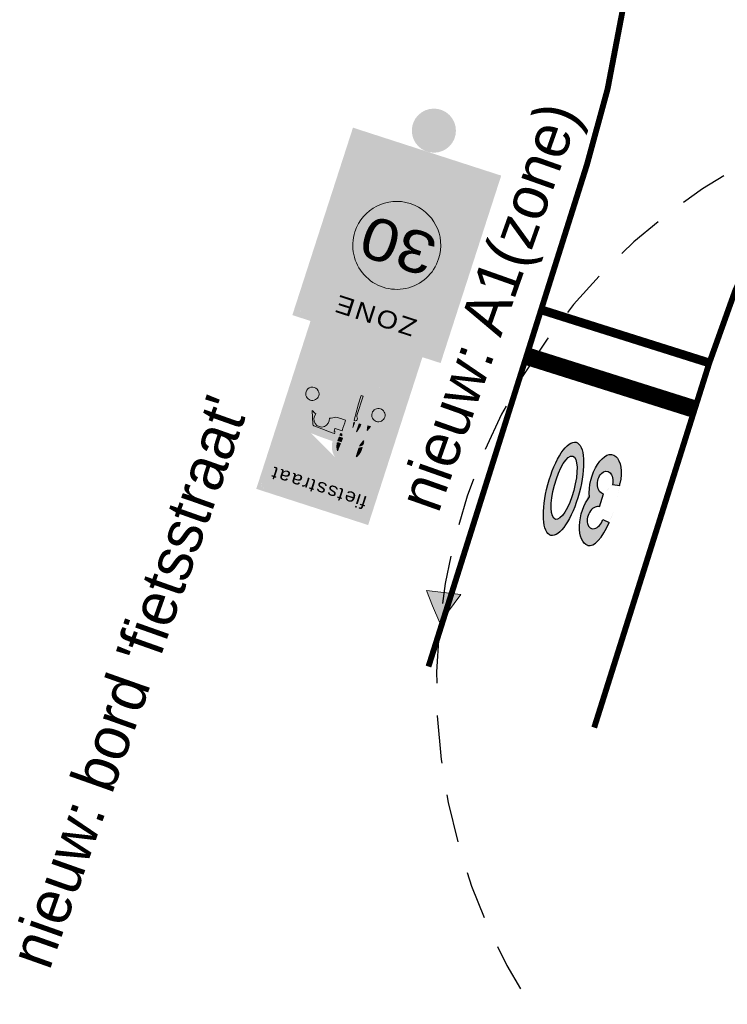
# Model space of a CAD drawing. Header units: metres. Extents: x 136326 to 138181, y 453212 to 454732.
# Tile 52 of 55: x 136774 to 136786, y 454424 to 454441. Entities that reach past the tile are written whole.
import ezdxf
from ezdxf.enums import TextEntityAlignment as Align

# ---------------------------------------------------------------- set-up
doc = ezdxf.new("R2010")
doc.units = ezdxf.units.M
doc.linetypes.add('DGN Style 2', pattern=[1.3637372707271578, 0.8182423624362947, -0.5454949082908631])
doc.linetypes.add('LIJN1-1', pattern=[2, 1, -1])
for name, color, linetype in [('-DR-nw-inr-bebording-txt', 2, 'Continuous'), ('-DR-nw-mk-streep 1-1', 250, 'LIJN1-1'), ('-DR-nw-mk-streep stop', 7, 'Continuous'), ('-DR-nw-mk-symbolen', 7, 'Continuous')]:
    doc.layers.add(name, color=color, linetype=linetype)
doc.layers.add('mob_bebording', color=7, linetype='Continuous', lineweight=0)
doc.styles.add('eurostile', font='txt')
doc.styles.add('Style-Verkeersborden', font='Verkeersborden.shx')

# ---------------------------------------------------------------- blocks, each defined once
blk = doc.blocks.new('bord_A01-ZB')
at = {"layer": 'mob_bebording', "linetype": 'Continuous', "lineweight": 0}
h = blk.add_hatch(color=254, dxfattribs=at)
h.paths.add_polyline_path([(0.2650000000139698, -1.164153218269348e-10), (0, 0), (-0.2650000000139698, 0), (-0.2649999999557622, 0.6699999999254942), (0.2650000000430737, 0.6699999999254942)])
h.paths.add_polyline_path([(0.2399999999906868, 0.009999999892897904), (-0.2400000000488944, 0.009999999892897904, -0.414213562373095), (-0.2550000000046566, 0.0249999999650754), (-0.2550000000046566, 0.6449999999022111, -0.414213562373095), (-0.2399999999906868, 0.659999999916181), (0.2400000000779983, 0.6599999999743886, -0.414213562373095), (0.2550000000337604, 0.6449999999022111), (0.2550000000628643, 0.02499999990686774, -0.414213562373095)], flags=17)
h = blk.add_hatch(color=7, dxfattribs=at)
h.paths.add_polyline_path([(0.2550000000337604, 0.02500000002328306), (0.2550000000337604, 0.6449999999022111, 0.414213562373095), (0.2400000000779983, 0.6599999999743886), (-0.2399999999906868, 0.659999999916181, 0.414213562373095), (-0.2550000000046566, 0.6449999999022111), (-0.2550000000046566, 0.0249999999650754, 0.414213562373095), (-0.2400000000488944, 0.009999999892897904), (0.2399999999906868, 0.009999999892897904, 0.414213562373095)])
h.paths.add_polyline_path([(0.2400000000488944, 0.02000000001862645), (-0.2399999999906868, 0.01999999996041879, -0.414213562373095), (-0.2449999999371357, 0.0249999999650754), (-0.2449999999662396, 0.6449999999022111, -0.414213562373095), (-0.2399999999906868, 0.6500000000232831), (0.2400000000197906, 0.6499999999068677, -0.414213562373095), (0.245000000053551, 0.6449999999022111), (0.2449999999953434, 0.02499999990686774, -0.414213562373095)])
h = blk.add_hatch(color=254, dxfattribs=at)
h.paths.add_polyline_path([(0.245000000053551, 0.0249999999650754), (0.245000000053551, 0.6449999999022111, 0.414213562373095), (0.2400000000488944, 0.6500000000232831), (-0.2399999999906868, 0.6499999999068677, 0.414213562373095), (-0.2449999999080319, 0.6449999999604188), (-0.2449999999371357, 0.0249999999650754, 0.414213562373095), (-0.2399999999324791, 0.02000000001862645), (0.2399999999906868, 0.01999999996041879, 0.414213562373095)])
edge = h.paths.add_edge_path(flags=17)
edge.add_arc((7.275957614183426e-11, 0.3349999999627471), 0.204, 0, 360)
h = blk.add_hatch(color=10, dxfattribs=at)
edge = h.paths.add_edge_path()
edge.add_arc((7.275957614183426e-11, 0.3349999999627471), 0.204, 0, 360)
edge = h.paths.add_edge_path()
edge.add_arc((7.275957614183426e-11, 0.3349999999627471), 0.1972, 0, 360)
h = blk.add_hatch(color=254, dxfattribs=at)
edge = h.paths.add_edge_path()
edge.add_arc((7.275957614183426e-11, 0.3349999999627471), 0.1972, 0, 360)
edge = h.paths.add_edge_path(flags=17)
edge.add_arc((7.275957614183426e-11, 0.3349999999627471), 0.1904, 0, 360)
h = blk.add_hatch(color=10, dxfattribs=at)
edge = h.paths.add_edge_path()
edge.add_arc((7.275957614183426e-11, 0.3349999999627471), 0.1904, 0, 360)
edge = h.paths.add_edge_path()
edge.add_arc((7.275957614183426e-11, 0.3349999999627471), 0.1496, 0, 360)
h = blk.add_hatch(color=254, dxfattribs=at)
edge = h.paths.add_edge_path()
edge.add_arc((5.820766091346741e-11, 0.3349999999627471), 0.1496000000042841, 0, 180)
edge.add_arc((5.820766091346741e-11, 0.3349999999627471), 0.1496000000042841, 180, 360)
at = {"layer": 'mob_bebording', "color": 254, "linetype": 'Continuous', "lineweight": 0, "flags": 128}
blk.add_lwpolyline([(0.1496000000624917, 0.3349999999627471, 1), (-0.1495999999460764, 0.3349999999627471, 1)], format="xyb", close=True, dxfattribs=at)
at = {"layer": 'mob_bebording', "color": 7, "linetype": 'Continuous', "lineweight": 0, "style": 'Style-Verkeersborden', "width": 1.19047619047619}
blk.add_text('30', height=0.1428, dxfattribs=at).set_placement((-0.004804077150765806, 0.3350000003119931), align=Align.MIDDLE_CENTER)
at = {"layer": 'mob_bebording', "color": 7, "linetype": 'Continuous', "lineweight": 0, "insert": (-0.002640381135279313, 0.584499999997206), "char_height": 0.05999999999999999, "attachment_point": 5, "line_spacing_factor": 0.6, "style": 'Style-Verkeersborden'}
blk.add_mtext('\\H1x;\\W1.16667;\\T1.112;ZONE', dxfattribs=at)
blk = doc.blocks.new('bord_L1002-B')
at = {"layer": 'mob_bebording', "linetype": 'Continuous', "lineweight": 0}
h = blk.add_hatch(color=170, dxfattribs=at)
h.paths.add_polyline_path([(-0.1999999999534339, 0), (-0.2000000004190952, 0.6000000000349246), (0.1999999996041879, 0.5999999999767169), (0.2000000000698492, 0), (-5.820766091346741e-11, 0)])
h.paths.add_polyline_path([(-0.1750000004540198, 0.5900000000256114), (0.1749999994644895, 0.589999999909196, -0.414213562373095), (0.189999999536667, 0.5750000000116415), (0.1899999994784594, 0.0249999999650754, -0.414213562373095), (0.1749999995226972, 0.009999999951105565), (-0.1750000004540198, 0.01000000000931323, -0.414213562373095), (-0.1900000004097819, 0.0249999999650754), (-0.1900000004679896, 0.5749999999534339, -0.414213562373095)], flags=17)
h = blk.add_hatch(color=254, dxfattribs=at)
h.paths.add_polyline_path([(-0.1900000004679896, 0.5750000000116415), (-0.1900000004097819, 0.0249999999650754, 0.414213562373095), (-0.1750000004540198, 0.01000000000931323), (0.1749999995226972, 0.009999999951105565, 0.414213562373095), (0.1899999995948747, 0.02500000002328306), (0.1899999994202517, 0.5749999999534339, 0.414213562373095), (0.1749999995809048, 0.5899999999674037), (-0.1750000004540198, 0.5899999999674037, 0.414213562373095)])
h.paths.add_polyline_path([(0.1799999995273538, 0.0249999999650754, -0.414213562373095), (0.1749999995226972, 0.02000000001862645), (-0.1750000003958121, 0.01999999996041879, -0.414213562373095), (-0.1800000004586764, 0.0249999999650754), (-0.1800000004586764, 0.5749999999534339, -0.414213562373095), (-0.1750000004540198, 0.5799999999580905), (0.1749999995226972, 0.5799999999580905, -0.414213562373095), (0.1799999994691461, 0.5750000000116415)])
h = blk.add_hatch(color=170, dxfattribs=at)
h.paths.add_polyline_path([(-0.180000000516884, 0.5750000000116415), (-0.1800000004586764, 0.02499999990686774, 0.414213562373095), (-0.1750000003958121, 0.01999999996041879), (0.1749999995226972, 0.01999999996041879, 0.414213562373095), (0.1799999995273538, 0.0249999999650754), (0.1799999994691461, 0.5750000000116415, 0.414213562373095), (0.1749999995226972, 0.5800000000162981), (-0.1750000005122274, 0.5799999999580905, 0.414213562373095)])
edge = h.paths.add_edge_path(flags=17)
edge.add_arc((-1.192803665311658, 0.3009838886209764), 1.175776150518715, 353.8248707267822, 354.1592967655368, ccw=False)
edge.add_arc((-0.02600000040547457, 0.1696276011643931), 0.005333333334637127, -90, 66.22234009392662, ccw=False)
edge.add_line((-0.02600000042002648, 0.1642942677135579), (-0.03933333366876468, 0.1642942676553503))
edge.add_arc((-0.03933333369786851, 0.1696276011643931), 0.005333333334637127, 132.7499600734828, 270, ccw=False)
edge.add_arc((-0.6919713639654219, 0.2075767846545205), 0.6499094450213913, 356.9983083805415, 357.6857576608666)
edge.add_line((-0.04259199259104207, 0.1813333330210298), (-0.0486666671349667, 0.1813333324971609))
edge.add_line((-0.0486666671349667, 0.1813333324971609), (-0.04866666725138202, 0.1379350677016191))
edge.add_arc((-0.05666666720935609, 0.1379350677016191), 0.008000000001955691, -180, 0, ccw=False)
edge.add_line((-0.06466666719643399, 0.1379350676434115), (-0.06466666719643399, 0.1813333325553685))
edge.add_line((-0.06466666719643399, 0.1813333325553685), (-0.08133333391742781, 0.1813333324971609))
edge.add_line((-0.08133333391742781, 0.1813333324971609), (-0.08133333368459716, 0.1513333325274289))
edge.add_arc((-0.09800000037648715, 0.1513333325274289), 0.01666666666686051, 270, 360, ccw=False)
edge.add_line((-0.09800000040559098, 0.1346666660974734), (-0.1300000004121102, 0.1346666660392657))
edge.add_arc((-0.1300000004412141, 0.1513333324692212), 0.01666666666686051, 180, 270, ccw=False)
edge.add_line((-0.1466666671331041, 0.1513333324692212), (-0.1466666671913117, 0.1824771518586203))
edge.add_arc((-0.1400000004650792, 0.2013333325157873), 0.02000000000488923, 144.279034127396, 250.52877931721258, ccw=False)
edge.add_arc((-0.1180117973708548, 0.2334204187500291), 0.04333333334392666, 112.04031880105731, 208.0997070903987, ccw=False)
edge.add_line((-0.1342730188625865, 0.2735869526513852), (-0.1166743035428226, 0.3222188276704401))
edge.add_line((-0.1166743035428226, 0.3222188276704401), (-0.1206666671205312, 0.3222188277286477))
edge.add_arc((-0.1206666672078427, 0.3235521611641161), 0.001333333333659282, 179.9999993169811, 269.9999993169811, ccw=False)
edge.add_line((-0.1220000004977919, 0.3235521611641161), (-0.1220000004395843, 0.3315521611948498))
edge.add_arc((-0.120666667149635, 0.3315521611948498), 0.001333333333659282, 90.00000068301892, 180.0000006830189, ccw=False)
edge.add_line((-0.1206666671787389, 0.3328854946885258), (-0.1180000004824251, 0.3328854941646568))
edge.add_line((-0.1180000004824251, 0.3328854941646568), (-0.1180000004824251, 0.3382188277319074))
edge.add_line((-0.1180000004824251, 0.3382188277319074), (-0.1166666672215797, 0.3382188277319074))
edge.add_line((-0.1166666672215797, 0.3382188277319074), (-0.116666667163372, 0.3608854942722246))
edge.add_ellipse((-0.05666666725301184, 0.3608854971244), major_axis=(-1.040834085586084e-17, 0.0666666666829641), ratio=0.8999999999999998, start_angle=12.615296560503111, end_angle=90.0000022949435, ccw=False)
edge.add_arc((-0.05666666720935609, 0.4460494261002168), 0.02400000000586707, -56.90632719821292, 236.9063272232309, ccw=False)
edge.add_ellipse((-0.05666666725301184, 0.3608854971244), major_axis=(-1.040834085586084e-17, 0.0666666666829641), ratio=0.8999999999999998, start_angle=274.01516179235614, end_angle=347.384703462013, ccw=False)
edge.add_arc((-4.074536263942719e-10, -0.6411080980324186), 1.006666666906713, 85.3587088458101, 89.818660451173, ccw=False)
edge.add_arc((0.07875945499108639, 0.3290335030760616), 0.0333333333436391, 19.893981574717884, 85.35870885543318, ccw=False)
edge.add_line((0.1101035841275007, 0.3403761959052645), (0.1342730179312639, 0.2735869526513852))
edge.add_arc((0.1180117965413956, 0.2334204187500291), 0.04333333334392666, -28.09970709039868, 67.95968119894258, ccw=False)
edge.add_arc((0.1399999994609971, 0.2013333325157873), 0.02000000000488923, -70.52877931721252, 35.72096587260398, ccw=False)
edge.add_line((0.1466666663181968, 0.1824771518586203), (0.1466666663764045, 0.1513333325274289))
edge.add_arc((0.1299999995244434, 0.1513333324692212), 0.01666666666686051, -90, 0, ccw=False)
edge.add_line((0.1299999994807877, 0.1346666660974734), (0.09799999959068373, 0.134666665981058))
edge.add_arc((0.0979999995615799, 0.1513333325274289), 0.01666666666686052, 180, 270, ccw=False)
edge.add_line((0.08133333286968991, 0.1513333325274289), (0.08133333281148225, 0.1813333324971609))
edge.add_line((0.08133333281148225, 0.1813333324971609), (-4.656612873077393e-10, 0.1813333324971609))
edge.add_line((-4.656612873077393e-10, 0.1813333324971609), (-0.02313136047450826, 0.1813333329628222))
h = blk.add_hatch(color=254, dxfattribs=at)
edge = h.paths.add_edge_path()
edge.add_arc((0.0979999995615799, 0.1513333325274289), 0.01666666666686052, 180, 270)
edge.add_line((0.09799999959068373, 0.134666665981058), (0.1299999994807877, 0.1346666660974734))
edge.add_arc((0.1299999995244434, 0.1513333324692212), 0.01666666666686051, 270, 360)
edge.add_line((0.1466666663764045, 0.1513333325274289), (0.1466666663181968, 0.1824771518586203))
edge.add_arc((0.1399999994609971, 0.2013333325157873), 0.02000000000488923, 289.4712206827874, 395.720965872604)
edge.add_arc((0.1180117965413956, 0.2334204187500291), 0.04333333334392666, 331.9002929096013, 427.9596811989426)
edge.add_line((0.1342730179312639, 0.2735869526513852), (0.1101035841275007, 0.3403761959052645))
edge.add_arc((0.07875945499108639, 0.3290335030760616), 0.0333333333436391, 19.89398157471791, 85.35870885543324)
edge.add_arc((-4.074536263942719e-10, -0.6411080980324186), 1.006666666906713, 85.35870884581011, 89.81866045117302)
edge.add_ellipse((-0.05666666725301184, 0.3608854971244), major_axis=(-1.040834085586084e-17, 0.0666666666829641), ratio=0.8999999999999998, start_angle=274.0151617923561, end_angle=347.384703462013)
edge.add_arc((-0.05666666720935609, 0.4460494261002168), 0.02400000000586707, 303.0936728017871, 596.906327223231)
edge.add_ellipse((-0.05666666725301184, 0.3608854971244), major_axis=(-1.040834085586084e-17, 0.0666666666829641), ratio=0.8999999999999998, start_angle=12.61529656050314, end_angle=90.00000229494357)
edge.add_line((-0.116666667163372, 0.3608854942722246), (-0.1166666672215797, 0.3382188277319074))
edge.add_line((-0.1166666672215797, 0.3382188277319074), (-0.1180000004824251, 0.3382188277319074))
edge.add_line((-0.1180000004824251, 0.3382188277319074), (-0.1180000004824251, 0.3328854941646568))
edge.add_line((-0.1180000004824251, 0.3328854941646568), (-0.1206666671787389, 0.3328854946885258))
edge.add_arc((-0.120666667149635, 0.3315521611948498), 0.001333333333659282, 90.00000068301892, 180.0000006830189)
edge.add_line((-0.1220000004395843, 0.3315521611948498), (-0.1220000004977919, 0.3235521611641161))
edge.add_arc((-0.1206666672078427, 0.3235521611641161), 0.001333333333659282, 179.9999993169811, 269.9999993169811)
edge.add_line((-0.1206666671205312, 0.3222188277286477), (-0.1166743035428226, 0.3222188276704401))
edge.add_line((-0.1166743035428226, 0.3222188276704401), (-0.1342730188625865, 0.2735869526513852))
edge.add_arc((-0.1180117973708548, 0.2334204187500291), 0.04333333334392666, 112.0403188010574, 208.0997070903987)
edge.add_arc((-0.1400000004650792, 0.2013333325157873), 0.02000000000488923, 144.279034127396, 250.5287793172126)
edge.add_line((-0.1466666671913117, 0.1824771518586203), (-0.1466666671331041, 0.1513333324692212))
edge.add_arc((-0.1300000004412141, 0.1513333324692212), 0.01666666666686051, 180, 270)
edge.add_line((-0.1300000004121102, 0.1346666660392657), (-0.09800000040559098, 0.1346666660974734))
edge.add_arc((-0.09800000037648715, 0.1513333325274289), 0.01666666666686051, 270, 360)
edge.add_line((-0.08133333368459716, 0.1513333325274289), (-0.08133333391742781, 0.1813333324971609))
edge.add_line((-0.08133333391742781, 0.1813333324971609), (-0.06466666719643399, 0.1813333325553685))
edge.add_line((-0.06466666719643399, 0.1813333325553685), (-0.06466666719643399, 0.1379350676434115))
edge.add_arc((-0.05666666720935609, 0.1379350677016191), 0.008000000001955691, 180, 360)
edge.add_line((-0.04866666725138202, 0.1379350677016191), (-0.0486666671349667, 0.1813333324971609))
edge.add_line((-0.0486666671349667, 0.1813333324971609), (-0.04259199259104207, 0.1813333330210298))
edge.add_arc((-0.6919713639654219, 0.2075767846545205), 0.6499094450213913, 356.9983083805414, 357.6857576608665, ccw=False)
edge.add_arc((-0.03933333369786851, 0.1696276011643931), 0.005333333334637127, 132.7499600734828, 270)
edge.add_line((-0.03933333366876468, 0.1642942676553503), (-0.02600000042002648, 0.1642942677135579))
edge.add_arc((-0.02600000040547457, 0.1696276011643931), 0.005333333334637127, 270, 426.2223400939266)
edge.add_arc((-1.192803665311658, 0.3009838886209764), 1.175776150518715, 353.8248707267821, 354.1592967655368)
edge.add_line((-0.02313136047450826, 0.1813333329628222), (-4.656612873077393e-10, 0.1813333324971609))
edge.add_line((-4.656612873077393e-10, 0.1813333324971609), (0.08133333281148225, 0.1813333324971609))
edge.add_line((0.08133333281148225, 0.1813333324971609), (0.08133333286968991, 0.1513333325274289))
h.paths.add_polyline_path([(-0.09933333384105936, 0.3459989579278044, -0.1119912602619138), (-0.09000000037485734, 0.3532153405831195), (-0.090000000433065, 0.3510083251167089), (-0.09655822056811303, 0.3328854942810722), (-0.09800000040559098, 0.3328854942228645), (-0.09800000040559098, 0.3382188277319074), (-0.09933333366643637, 0.3382188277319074)])
h.paths.add_polyline_path([(-0.02509400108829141, 0.3452394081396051, 0.02724534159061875), (-0.02721421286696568, 0.3476796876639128, 0.009965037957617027), (-0.02559000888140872, 0.358564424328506, -0.00289809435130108), (-0.01400000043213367, 0.358793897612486), (-0.01400000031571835, 0.3454592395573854, 0.002811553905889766)])
h.paths.add_polyline_path([(-0.01942985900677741, 0.3328854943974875, 0.05107219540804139), (-0.02122300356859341, 0.3386620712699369, -0.001842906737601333), (-0.01400000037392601, 0.3387918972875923), (-0.01400000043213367, 0.3382188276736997), (-0.01533333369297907, 0.3382188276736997), (-0.01533333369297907, 0.3328854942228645)])
h.paths.add_polyline_path([(0.08502828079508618, 0.3313020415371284), (0.1009187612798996, 0.2873906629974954, 0.05822641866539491), (0.08560693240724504, 0.2948269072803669, 1.570336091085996), (0.03727898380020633, 0.2948269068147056, 0.07809382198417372), (0.01720720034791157, 0.2840781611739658, 0.004273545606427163), (-4.074536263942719e-10, 0.2842252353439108, 0.004259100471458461), (-0.01714904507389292, 0.2840791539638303, 0.008110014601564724), (-0.01721928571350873, 0.3222188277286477), (0.007333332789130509, 0.3222188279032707, 0.414213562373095), (0.008666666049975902, 0.3235521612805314), (0.008666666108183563, 0.3315521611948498, 0.414213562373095), (0.007333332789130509, 0.3328854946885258), (0.004666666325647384, 0.3328854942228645), (0.004666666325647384, 0.3382188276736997), (0.003333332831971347, 0.3382188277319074), (0.003333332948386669, 0.3388862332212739, -0.01940354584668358), (0.07929890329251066, 0.3356783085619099, -0.2936747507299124)])
h.paths.add_polyline_path([(-0.09559067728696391, 0.2796764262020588, 0.002102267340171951), (-0.104014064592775, 0.2788371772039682), (-0.09800958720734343, 0.2954298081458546)])
h.paths.add_polyline_path([(-0.06466666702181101, 0.2821460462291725, 0.001688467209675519), (-0.07144998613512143, 0.2816863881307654, -0.04885069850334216), (-0.06466666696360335, 0.3100144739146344)])
h.paths.add_polyline_path([(-0.04866666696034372, 0.2830481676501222), (-0.0486666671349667, 0.2999962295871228, -0.006534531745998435), (-0.04647103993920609, 0.2831520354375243, 0.0005458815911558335)])
h.paths.add_polyline_path([(-0.08800000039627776, 0.1513333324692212, -0.414213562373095), (-0.09800000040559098, 0.1413333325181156), (-0.1300000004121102, 0.1413333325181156, -0.414213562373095), (-0.1400000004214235, 0.1513333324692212), (-0.1400000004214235, 0.1879999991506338, -0.7260755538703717), (-0.1478503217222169, 0.21211063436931, -0.5094417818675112), (-0.1290672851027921, 0.268380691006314), (-0.1095845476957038, 0.3222188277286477), (-0.09905187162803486, 0.3222188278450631, 0.04544799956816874), (-0.09977393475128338, 0.3101459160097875), (-0.1139224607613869, 0.2710482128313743, -0.004862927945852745), (-0.09457720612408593, 0.273076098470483), (-0.08962149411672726, 0.2408015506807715, 0.7423681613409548), (-0.08666666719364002, 0.2310282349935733), (-0.07333333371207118, 0.2310282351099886, 0.841374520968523), (-0.0715359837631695, 0.241382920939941, -0.05634459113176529), (-0.07222644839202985, 0.2749468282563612, -0.002338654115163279), (-0.06289325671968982, 0.2755788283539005, 0.1160711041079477), (-0.06000000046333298, 0.2733292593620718), (-0.06000000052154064, 0.2652075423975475, 0.2932527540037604), (-0.06466666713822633, 0.2579350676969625), (-0.06466666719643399, 0.1879999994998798), (-0.08800000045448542, 0.1879999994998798)])
h.paths.add_polyline_path([(-0.04866666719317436, 0.2579350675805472, 0.2932527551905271), (-0.05333333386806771, 0.2652075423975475), (-0.05333333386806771, 0.2733292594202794, 0.1447702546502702), (-0.0499139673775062, 0.2763120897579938, -0.001047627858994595), (-0.04572825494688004, 0.2765124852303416, -0.03411234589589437), (-0.04235683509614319, 0.1879999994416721), (-0.0486666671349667, 0.1879999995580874)])
h.paths.add_polyline_path([(-0.01726387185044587, 0.277409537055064, -0.004316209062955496), (-5.238689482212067e-10, 0.2775585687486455, -0.004863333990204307), (0.01945195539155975, 0.2773693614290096, -0.121626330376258), (0.0483779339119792, 0.2909629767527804, -2.689840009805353), (0.07450798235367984, 0.2909629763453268, -0.1546066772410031), (0.1097664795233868, 0.2715159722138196, -0.001045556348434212), (0.1139224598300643, 0.2710482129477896), (0.09129710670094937, 0.3335705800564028, 0.2936747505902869), (0.07983835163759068, 0.3423231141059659, 0.01940929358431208), (0.003333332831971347, 0.345552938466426), (0.003333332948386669, 0.3588863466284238, -0.01942055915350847), (0.08091724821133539, 0.355612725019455, -0.2936747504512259), (0.1038347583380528, 0.3381076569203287), (0.1290672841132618, 0.268380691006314, -0.5094417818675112), (0.1478503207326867, 0.2121106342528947, -0.7260755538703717), (0.1399999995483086, 0.1879999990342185), (0.1399999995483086, 0.1513333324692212, -0.414213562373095), (0.129999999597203, 0.141333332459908), (0.09799999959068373, 0.1413333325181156, -0.414213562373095), (0.0879999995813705, 0.1513333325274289), (0.08799999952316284, 0.1879999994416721), (-4.656612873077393e-10, 0.1879999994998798), (-0.02246858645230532, 0.1879999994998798, 0.01904984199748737)])
edge = h.paths.add_edge_path()
edge.add_arc((-4.074536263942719e-10, -0.6411080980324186), 1.006666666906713, 90.80747794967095, 91.41227388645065)
edge.add_arc((-0.2994481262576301, 0.3938655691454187), 0.2761239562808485, 354.052162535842, 359.5332054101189)
edge.add_spline(control_points=[(-0.02333333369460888, 0.3916159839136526), (-0.01867983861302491, 0.3848529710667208), (-0.01551387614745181, 0.3766106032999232), (-0.01442147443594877, 0.3677501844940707)], knot_values=[0, 0, 0, 0, 1, 1, 1, 1], degree=3, periodic=0)
edge.add_spline(control_points=[(-0.01442147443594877, 0.3677501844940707), (-0.01432783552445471, 0.3669906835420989), (-0.01424943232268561, 0.3662266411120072), (-0.01418663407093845, 0.3654586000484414)], knot_values=[0, 0, 0, 0, 1, 1, 1, 1], degree=3, periodic=0)
edge = h.paths.add_edge_path()
edge.add_line((-0.090000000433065, 0.3916159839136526), (-0.09000000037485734, 0.3604144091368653))
edge.add_arc((-0.07875945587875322, 0.3290335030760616), 0.0333333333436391, 109.7073687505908, 128.1131404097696)
edge.add_line((-0.09933333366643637, 0.3552599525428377), (-0.09933333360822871, 0.3608854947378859))
edge.add_spline(control_points=[(-0.09933333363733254, 0.3608854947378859), (-0.09933333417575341, 0.3723232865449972), (-0.09583676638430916, 0.3831333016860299), (-0.09000000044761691, 0.3916159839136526)], knot_values=[0, 0, 0, 0, 1, 1, 1, 1], degree=3, periodic=0)
at = {"layer": 'mob_bebording', "linetype": 'Continuous', "lineweight": 0, "extrusion": (0, 0, -0.9999999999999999)}
h = blk.add_hatch(color=5, dxfattribs=at)
edge = h.paths.add_edge_path()
edge.add_arc((0.07875945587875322, 0.3290335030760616), 0.0333333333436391, 51.88685959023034, 70.29263124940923)
edge.add_line((0.09000000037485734, 0.3604144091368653), (0.090000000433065, 0.3916159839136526))
edge.add_spline(control_points=[(0.09000000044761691, 0.3916159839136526), (0.09583676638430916, 0.3831333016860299), (0.09933333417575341, 0.3723232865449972), (0.09933333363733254, 0.3608854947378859)], knot_values=[0, 0, 0, 0, 1, 1, 1, 1], degree=3, periodic=0)
edge.add_line((0.09933333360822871, 0.3608854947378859), (0.09933333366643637, 0.3552599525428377))
h = blk.add_hatch(color=5, dxfattribs=at)
edge = h.paths.add_edge_path()
edge.add_arc((4.074536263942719e-10, -0.6411080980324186), 1.006666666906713, 88.58772611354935, 89.19252205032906)
edge.add_spline(control_points=[(0.01418663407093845, 0.3654586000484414), (0.01498204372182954, 0.3751866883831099), (0.01828094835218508, 0.3842732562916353), (0.02333333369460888, 0.3916159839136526)], knot_values=[0, 0, 0, 0, 1, 1, 1, 1], degree=3, periodic=0)
edge.add_arc((0.2994481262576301, 0.3938655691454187), 0.2761239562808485, 180.466794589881, 185.947837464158)
at = {"layer": 'mob_bebording', "linetype": 'Continuous', "lineweight": 0}
h = blk.add_hatch(color=1, dxfattribs=at)
edge = h.paths.add_edge_path()
edge.add_arc((-0.07875945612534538, 0.3290335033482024), 0.02666666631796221, 114.9306151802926, 140.4906182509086)
edge.add_line((-0.09933333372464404, 0.3459989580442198), (-0.09933333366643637, 0.3382188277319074))
edge.add_line((-0.09933333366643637, 0.3382188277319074), (-0.09800000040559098, 0.3382188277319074))
edge.add_line((-0.09800000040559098, 0.3382188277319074), (-0.09800000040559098, 0.3328854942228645))
edge.add_line((-0.09800000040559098, 0.3328854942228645), (-0.09655822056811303, 0.3328854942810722))
edge.add_line((-0.09655822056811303, 0.3328854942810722), (-0.090000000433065, 0.3510083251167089))
edge.add_line((-0.090000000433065, 0.3510083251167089), (-0.09000000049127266, 0.3532153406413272))
h = blk.add_hatch(color=10, dxfattribs=at)
edge = h.paths.add_edge_path()
edge.add_line((-0.01400000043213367, 0.3454592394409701), (-0.01400000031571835, 0.3587938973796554))
edge.add_arc((1.150597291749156e-08, -0.6411081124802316), 1.000000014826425, 90.80216778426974, 91.46636022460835)
edge.add_arc((-0.2994481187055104, 0.3938655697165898), 0.276123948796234, 350.3711597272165, 352.6549026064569, ccw=False)
edge.add_arc((-0.04852920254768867, 0.3270191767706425), 0.02968476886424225, 37.86409354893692, 44.10672154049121, ccw=False)
edge.add_arc((-9.275306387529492e-09, -0.6411080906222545), 0.9866666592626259, 90.8130074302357, 91.45736642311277, ccw=False)
at = {"layer": 'mob_bebording', "linetype": 'Continuous', "lineweight": 0, "extrusion": (0, 0, -0.9999999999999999)}
h = blk.add_hatch(color=10, dxfattribs=at)
h.paths.add_polyline_path([(0.02246858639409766, 0.1879999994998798), (4.656612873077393e-10, 0.1879999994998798), (-0.08799999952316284, 0.1879999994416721), (-0.0879999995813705, 0.1513333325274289, -0.414213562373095), (-0.09799999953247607, 0.1413333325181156), (-0.1299999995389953, 0.141333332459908, -0.414213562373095), (-0.1399999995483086, 0.1513333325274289), (-0.1399999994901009, 0.1879999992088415, -0.7260755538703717), (-0.1478503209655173, 0.21211063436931, -0.5094417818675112), (-0.1290672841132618, 0.2683806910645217), (-0.1038347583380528, 0.3381076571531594, -0.2936747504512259), (-0.08091724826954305, 0.3556127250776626, -0.01942055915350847), (-0.003333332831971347, 0.3588863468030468), (-0.003333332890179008, 0.3455529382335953, 0.01940929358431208), (-0.07983835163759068, 0.3423231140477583, 0.2936747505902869), (-0.09129710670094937, 0.3335705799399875), (-0.1139224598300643, 0.2710482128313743, -0.001045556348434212), (-0.1097664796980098, 0.2715159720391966, -0.1546066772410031), (-0.07450798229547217, 0.2909629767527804, -2.689840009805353), (-0.04837793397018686, 0.2909629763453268, -0.121626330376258), (-0.01945195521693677, 0.2773693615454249, -0.004863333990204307), (4.656612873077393e-10, 0.2775585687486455, -0.004316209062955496), (0.01726387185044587, 0.2774095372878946, 0.01904984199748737)])
edge = h.paths.add_edge_path(flags=17)
edge.add_arc((-0.1180117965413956, 0.2334204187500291), 0.02266666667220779, 0, 360)
at = {"layer": 'mob_bebording', "linetype": 'Continuous', "lineweight": 0}
h = blk.add_hatch(color=5, dxfattribs=at)
edge = h.paths.add_edge_path()
edge.add_arc((-1.073043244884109e-08, -0.6411081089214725), 0.9800000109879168, 90.8185383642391, 91.24090099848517)
edge.add_arc((-0.04852920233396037, 0.3270191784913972), 0.02968476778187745, 11.397840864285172, 23.092564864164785, ccw=False)
edge.add_line((-0.01942985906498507, 0.3328854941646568), (-0.01533333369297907, 0.3328854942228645))
edge.add_line((-0.01533333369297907, 0.3328854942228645), (-0.01533333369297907, 0.3382188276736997))
edge.add_line((-0.01533333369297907, 0.3382188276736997), (-0.01400000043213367, 0.3382188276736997))
edge.add_line((-0.01400000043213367, 0.3382188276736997), (-0.01400000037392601, 0.3387918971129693))
at = {"layer": 'mob_bebording', "linetype": 'Continuous', "lineweight": 0, "extrusion": (0, 0, -0.9999999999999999)}
h = blk.add_hatch(color=170, dxfattribs=at)
edge = h.paths.add_edge_path()
edge.add_ellipse((8.81086492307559e-09, -0.722441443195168), major_axis=(-1.006666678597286, 0), ratio=1, start_angle=270.0000004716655, end_angle=270.9794190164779)
edge.add_ellipse((-0.06144295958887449, 0.2255890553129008), major_axis=(-0.07333333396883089, 0), ratio=1, start_angle=232.8995040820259, end_angle=250.7610381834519)
edge.add_ellipse((-0.06144295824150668, 0.306105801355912), major_axis=(-0.02666666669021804, 0), ratio=1, start_angle=-205.0215131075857, end_angle=25.02151421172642)
edge.add_ellipse((-0.06144295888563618, 0.2255890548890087), major_axis=(-0.0733333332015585, 0), ratio=1, start_angle=289.2389601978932, end_angle=302.568422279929)
edge.add_line((-0.1009187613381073, 0.2873906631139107), (-0.08502828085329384, 0.331302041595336))
edge.add_ellipse((-0.0787594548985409, 0.329033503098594), major_axis=(-0.006666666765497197, 0), ratio=1, start_angle=274.64129168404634, end_angle=340.10601901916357, ccw=False)
edge.add_ellipse((1.537675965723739e-09, -0.6411080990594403), major_axis=(-0.9800000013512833, 0), ratio=1, start_angle=270.1948840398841, end_angle=274.6412912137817, ccw=False)
edge.add_line((-0.003333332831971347, 0.3388862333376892), (-0.003333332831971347, 0.3382188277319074))
edge.add_line((-0.003333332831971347, 0.3382188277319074), (-0.004666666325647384, 0.3382188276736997))
edge.add_line((-0.004666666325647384, 0.3382188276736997), (-0.004666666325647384, 0.3328854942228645))
edge.add_line((-0.004666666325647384, 0.3328854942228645), (-0.00733333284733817, 0.3328854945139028))
edge.add_ellipse((-0.007333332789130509, 0.3315521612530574), major_axis=(-0.001333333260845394, 0), ratio=1, start_angle=270.0000025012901, end_angle=360)
edge.add_line((-0.008666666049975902, 0.3315521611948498), (-0.008666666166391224, 0.3235521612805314))
edge.add_ellipse((-0.007333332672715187, 0.3235521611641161), major_axis=(-0.001333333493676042, 0), ratio=1, start_angle=-5.002579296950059e-06, end_angle=89.99999499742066)
edge.add_line((-0.007333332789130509, 0.3222188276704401), (0.01721928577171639, 0.3222188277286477))
edge.add_ellipse((1.192803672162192, 0.3009838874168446), major_axis=(-1.17577615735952, 0), ratio=1, start_angle=-1.034838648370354, end_angle=0.8237990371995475)
edge.add_ellipse((-2.832446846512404e-10, -0.7224414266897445), major_axis=(-1.006666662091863, 0), ratio=1, start_angle=269.0238919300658, end_angle=269.999999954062)
h = blk.add_hatch(color=10, dxfattribs=at)
h.paths.add_polyline_path([(0.06466666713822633, 0.2579350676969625, 0.2932527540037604), (0.06000000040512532, 0.2652075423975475), (0.06000000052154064, 0.2733292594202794, 0.1160711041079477), (0.06289325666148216, 0.2755788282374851, -0.002338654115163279), (0.07222644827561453, 0.2749468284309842, -0.05634459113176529), (0.0715359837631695, 0.2413829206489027, 0.841374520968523), (0.07333333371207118, 0.2310282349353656), (0.08666666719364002, 0.2310282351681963, 0.7423681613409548), (0.0896214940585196, 0.2408015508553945), (0.09457720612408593, 0.2730760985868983, -0.004862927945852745), (0.1139224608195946, 0.2710482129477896), (0.09977393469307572, 0.3101459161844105, 0.04544799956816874), (0.09905187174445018, 0.3222188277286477), (0.1095845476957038, 0.3222188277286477), (0.1290672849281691, 0.2683806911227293, -0.5094417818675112), (0.1478503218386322, 0.2121106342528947, -0.7260755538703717), (0.1400000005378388, 0.1879999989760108), (0.1400000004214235, 0.1513333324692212, -0.414213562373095), (0.1300000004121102, 0.1413333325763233), (0.09800000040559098, 0.1413333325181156, -0.414213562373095), (0.08800000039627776, 0.1513333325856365), (0.08800000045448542, 0.1879999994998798), (0.06466666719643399, 0.1879999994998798)])
edge = h.paths.add_edge_path(flags=17)
edge.add_arc((0.1180117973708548, 0.2334204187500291), 0.02266666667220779, 0, 360)
at = {"layer": 'mob_bebording', "linetype": 'Continuous', "lineweight": 0}
h = blk.add_hatch(color=5, dxfattribs=at)
edge = h.paths.add_edge_path()
edge.add_line((-0.06466666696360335, 0.2821460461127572), (-0.06466666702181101, 0.3100144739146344))
edge.add_arc((0.07656849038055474, 0.2612187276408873), 0.1494268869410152, 160.9403314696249, 172.1271937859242)
edge.add_arc((-1.583035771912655e-08, -0.7224414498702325), 1.006666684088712, 93.68312494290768, 94.07009275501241, ccw=False)
at = {"layer": 'mob_bebording', "linetype": 'Continuous', "lineweight": 0, "extrusion": (0, 0, -0.9999999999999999)}
h = blk.add_hatch(color=5, dxfattribs=at)
edge = h.paths.add_edge_path()
edge.add_ellipse((-2.047590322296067e-08, -0.7224414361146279), major_axis=(-1.006666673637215, 0), ratio=1, start_angle=264.0693144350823, end_angle=264.551117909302)
edge.add_line((0.09559067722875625, 0.2796764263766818), (0.09800958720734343, 0.2954298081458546))
edge.add_line((0.09800958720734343, 0.2954298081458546), (0.104014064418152, 0.2788371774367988))
at = {"layer": 'mob_bebording', "linetype": 'Continuous', "lineweight": 0}
h = blk.add_hatch(color=1, dxfattribs=at)
edge = h.paths.add_edge_path()
edge.add_arc((-0.6919713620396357, 0.2075767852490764), 0.6499094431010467, 358.2738566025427, 366.0888000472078)
edge.add_arc((-3.020639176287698e-08, -0.722441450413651), 1.000000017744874, 92.62094820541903, 92.86104673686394)
edge.add_arc((-0.05666666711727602, 0.2806017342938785), 0.008000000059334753, 294.6243170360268, 327.57429476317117, ccw=False)
edge.add_line((-0.05333333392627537, 0.2733292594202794), (-0.05333333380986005, 0.2652075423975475))
edge.add_arc((-0.05666666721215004, 0.2579350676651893), 0.008000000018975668, -6.062045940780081e-07, 65.37568116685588, ccw=False)
edge.add_line((-0.04866666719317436, 0.2579350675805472), (-0.0486666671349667, 0.1879999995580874))
edge.add_line((-0.0486666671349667, 0.1879999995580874), (-0.04235683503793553, 0.1879999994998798))
h = blk.add_hatch(color=5, dxfattribs=at)
edge = h.paths.add_edge_path()
edge.add_arc((-0.6919713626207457, 0.2075767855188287), 0.6499094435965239, 6.677794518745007, 8.175377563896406)
edge.add_line((-0.0486666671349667, 0.2999962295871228), (-0.0486666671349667, 0.2830481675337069))
edge.add_arc((1.456104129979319e-07, -0.7224414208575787), 1.00666666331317, 92.6459100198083, 92.77101685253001, ccw=False)
h = blk.add_hatch(color=254, dxfattribs=at)
edge = h.paths.add_edge_path()
edge.add_arc((-0.1180117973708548, 0.2334204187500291), 0.02266666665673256, 180, 360)
edge.add_arc((-0.1180117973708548, 0.2334204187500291), 0.02266666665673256, 0, 180)
h = blk.add_hatch(color=254, dxfattribs=at)
edge = h.paths.add_edge_path()
edge.add_arc((0.1180117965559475, 0.2334204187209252), 0.02266666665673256, 359.9999999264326, 539.9999999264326)
edge.add_arc((0.1180117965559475, 0.2334204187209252), 0.02266666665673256, 179.9999999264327, 359.9999999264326)
at = {"layer": 'mob_bebording', "color": 10, "linetype": 'Continuous', "lineweight": 0, "flags": 128}
blk.add_lwpolyline([(-0.09000000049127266, 0.3532153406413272, 0.1119912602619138), (-0.09933333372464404, 0.3459989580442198), (-0.09933333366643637, 0.3382188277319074), (-0.09800000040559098, 0.3382188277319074), (-0.09800000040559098, 0.3328854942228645), (-0.09655822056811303, 0.3328854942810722), (-0.090000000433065, 0.3510083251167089)], format="xyb", close=True, dxfattribs=at)
at = {"layer": 'mob_bebording', "color": 1, "linetype": 'Continuous', "lineweight": 0, "flags": 128}
for points in [[(-0.01400000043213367, 0.3454592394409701), (-0.01400000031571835, 0.3587938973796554, 0.00289809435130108), (-0.0255900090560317, 0.358564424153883, -0.009965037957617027), (-0.027214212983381, 0.3476796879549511, -0.02724534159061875), (-0.02509400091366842, 0.3452394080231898, -0.002811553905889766)], [(-0.04235683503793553, 0.1879999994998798, 0.03411234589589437), (-0.04572825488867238, 0.2765124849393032, 0.001047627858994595), (-0.04991396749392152, 0.2763120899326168, -0.1447702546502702), (-0.05333333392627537, 0.2733292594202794), (-0.05333333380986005, 0.2652075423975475, -0.2932527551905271), (-0.04866666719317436, 0.2579350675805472), (-0.0486666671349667, 0.1879999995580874)]]:
    blk.add_lwpolyline(points, format="xyb", close=True, dxfattribs=at)
at = {"layer": 'mob_bebording', "color": 5, "linetype": 'Continuous', "lineweight": 0, "flags": 128}
for points in [[(-0.01400000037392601, 0.3387918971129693, 0.001842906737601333), (-0.02122300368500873, 0.3386620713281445, -0.05107219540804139), (-0.01942985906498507, 0.3328854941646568), (-0.01533333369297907, 0.3328854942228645), (-0.01533333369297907, 0.3382188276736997), (-0.01400000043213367, 0.3382188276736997)], [(-5.238689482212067e-10, 0.2842252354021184, -0.004273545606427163), (0.01720720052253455, 0.2840781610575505, -0.07809382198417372), (0.03727898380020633, 0.2948269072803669, -1.570336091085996), (0.0856069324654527, 0.2948269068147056, -0.05822641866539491), (0.1009187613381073, 0.2873906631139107), (0.08502828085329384, 0.331302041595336, 0.2936747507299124), (0.07929890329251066, 0.3356783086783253, 0.01940354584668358), (0.003333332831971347, 0.3388862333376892), (0.003333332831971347, 0.3382188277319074), (0.004666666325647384, 0.3382188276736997), (0.004666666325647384, 0.3328854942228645), (0.00733333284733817, 0.3328854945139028, -0.414213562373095), (0.008666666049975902, 0.3315521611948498), (0.008666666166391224, 0.3235521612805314, -0.414213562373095), (0.007333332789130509, 0.3222188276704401), (-0.01721928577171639, 0.3222188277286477, -0.008110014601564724), (-0.01714904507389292, 0.2840791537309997, -0.004259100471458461)], [(-0.06466666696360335, 0.2821460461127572), (-0.06466666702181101, 0.3100144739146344, 0.04885069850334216), (-0.07144998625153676, 0.2816863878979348, -0.001688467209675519)], [(-0.104014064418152, 0.2788371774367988, -0.002102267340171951), (-0.09559067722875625, 0.2796764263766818), (-0.09800958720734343, 0.2954298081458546)], [(-0.04647104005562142, 0.2831520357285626, 0.006534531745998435), (-0.0486666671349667, 0.2999962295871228), (-0.0486666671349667, 0.2830481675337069, -0.0005458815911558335)]]:
    blk.add_lwpolyline(points, format="xyb", close=True, dxfattribs=at)
at = {"layer": 'mob_bebording', "color": 254, "linetype": 'Continuous', "lineweight": 0, "flags": 128}
for points in [[(-0.1406784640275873, 0.2334204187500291, 1), (-0.0953451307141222, 0.2334204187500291, 1)], [(0.1406784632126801, 0.2334204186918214, 1), (0.09534512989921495, 0.2334204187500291, 1)]]:
    blk.add_lwpolyline(points, format="xyb", close=True, dxfattribs=at)
at = {"layer": 'mob_bebording', "color": 5, "linetype": 'Continuous', "lineweight": 0}
for points, weights, knots in [([(-0.0993333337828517, 0.355259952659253), (-0.09651285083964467, 0.3574725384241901), (-0.09337481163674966, 0.3592055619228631), (-0.090000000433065, 0.3604144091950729), (-0.090000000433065, 0.370814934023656), (-0.09000000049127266, 0.3812154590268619), (-0.090000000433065, 0.3916159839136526), (-0.09583676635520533, 0.3831333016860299), (-0.09933333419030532, 0.3723232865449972), (-0.09933333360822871, 0.3608854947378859), (-0.09933333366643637, 0.3590103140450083), (-0.09933333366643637, 0.357135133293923), (-0.0993333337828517, 0.355259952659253)], [1, 0.9914188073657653, 0.9914188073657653, 1, 1, 1, 1, 1, 1, 1, 1, 1, 1], [0, 0, 0, 0, 0.25, 0.25, 0.25, 0.5, 0.5, 0.5, 0.75, 0.75, 0.75, 1, 1, 1, 1]), ([(-0.02481064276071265, 0.3652527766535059), (-0.02126968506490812, 0.3653400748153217), (-0.01772831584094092, 0.3654086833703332), (-0.0141866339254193, 0.3654586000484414), (-0.01498204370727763, 0.3751866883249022), (-0.01828094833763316, 0.3842732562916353), (-0.02333333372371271, 0.3916159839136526), (-0.02340509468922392, 0.3828080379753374), (-0.02389790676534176, 0.374013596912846), (-0.02481064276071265, 0.3652527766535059)], [1, 0.9999907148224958, 0.9999907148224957, 1, 1, 1, 1, 0.9992375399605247, 0.9992375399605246, 1], [0, 0, 0, 0, 0.3333333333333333, 0.3333333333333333, 0.3333333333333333, 0.6666666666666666, 0.6666666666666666, 0.6666666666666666, 1, 1, 1, 1])]:
    blk.add_rational_spline(points, weights, degree=3, knots=knots, dxfattribs=at)
at = {"layer": 'mob_bebording', "color": 254, "linetype": 'Continuous', "lineweight": 0, "attachment_point": 5, "line_spacing_factor": 0.6, "style": 'Style-Verkeersborden'}
for s, insert, char_height in [('\\H1x;\\W1.11111;\\T1.169;fietsstraat', (-0.0009429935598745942, 0.531166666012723), 0.045), ('\\H1x;\\W1.125;\\T1.000; ', (0.005660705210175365, 0.06466666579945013), 0.03999999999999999)]:
    blk.add_mtext(s, dxfattribs=dict(at, insert=insert, char_height=char_height))
blk = doc.blocks.new('0')
for centre, major_axis, ratio in [((0.2759167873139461, 2.842170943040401e-14), (0, 0.8202494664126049), 0.3363815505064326), ((0.2706929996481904, -0.02024946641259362), (0, 0.5581271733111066), 0.3058317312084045)]:
    blk.add_ellipse(centre, major_axis=major_axis, ratio=ratio)
blk = doc.blocks.new('N-SVW-MARKERING_SYMBOOL_30_1.6')
h = blk.add_hatch(color=256)
edge = h.paths.add_edge_path()
edge.add_ellipse((-0.05459842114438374, 1.127627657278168), major_axis=(0.02063955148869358, 0.1954964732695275), ratio=0.6588774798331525, start_angle=180.0000000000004, end_angle=453.9791435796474, ccw=False)
edge.add_line((-0.07523797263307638, 0.9321311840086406), (-0.08392611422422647, 0.7024370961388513))
edge.add_ellipse((-0.05982220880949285, 0.5073781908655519), major_axis=(0.02063955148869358, -0.1954964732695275), ratio=0.6588774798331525, start_angle=-93.97914357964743, end_angle=181.544517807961, ccw=False)
edge.add_line((-0.1897521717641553, 0.507378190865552), (-0.3106623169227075, 0.4910549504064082))
edge.add_ellipse((-0.05459842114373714, 0.7965665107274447), major_axis=(0, 0.8202494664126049), ratio=0.3363815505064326, start_angle=471.8675207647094, end_angle=474.2813936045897)
edge.add_ellipse((-0.05982220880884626, 0.5073781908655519), major_axis=(0, 0.4891883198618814), ratio=0.5059083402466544, start_angle=95.64435865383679, end_angle=308.3954950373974)
edge.add_ellipse((-0.05459842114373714, 1.127627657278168), major_axis=(0, 0.4891883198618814), ratio=0.5059083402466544, start_angle=229.6970258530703, end_angle=360)
edge.add_ellipse((-0.05459842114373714, 0.7965665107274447), major_axis=(0, 0.8202494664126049), ratio=0.3363815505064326, start_angle=360, end_angle=424.738198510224)
edge.add_line((-0.304128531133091, 1.146612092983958), (-0.1845283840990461, 1.127627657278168))
edge = h.paths.add_edge_path()
edge.add_ellipse((0.5972144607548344, 0.7965665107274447), major_axis=(8.282839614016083e-17, 0.820249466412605), ratio=0.3363815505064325, start_angle=0, end_angle=360)
edge = h.paths.add_edge_path(flags=16)
edge.add_ellipse((0.5919906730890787, 0.7763170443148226), major_axis=(1.587916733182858e-16, 0.5581271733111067), ratio=0.3058317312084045, start_angle=0, end_angle=360)
for points in [[(-0.1845283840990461, 1.127627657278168), (-0.3041285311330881, 1.146612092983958)], [(-0.07523797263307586, 0.9321311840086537), (-0.08392611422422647, 0.7024370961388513)], [(-0.1897521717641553, 0.5073781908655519), (-0.3106623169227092, 0.4910549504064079)]]:
    blk.add_lwpolyline(points)
for centre, major_axis, ratio, start_param, end_param in [((-0.05459842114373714, 0.7965665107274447), (0, 0.8202494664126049), 0.3363815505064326, 6.283185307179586, 7.413080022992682), ((-0.05459842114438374, 1.127627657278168), (0.02063955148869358, 0.1954964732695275), 0.6588774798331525, 3.114635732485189, 7.923430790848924), ((-0.05459842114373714, 0.7965665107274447), (0, 0.8202494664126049), 0.3363815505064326, 8.23564187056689, 8.277771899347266)]:
    blk.add_ellipse(centre, major_axis=major_axis, ratio=ratio, start_param=start_param, end_param=end_param)
at = {"extrusion": (0, 0, -1)}
for centre, major_axis, ratio, start_param, end_param in [((-0.05459842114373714, 1.127627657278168), (0, 0.4891883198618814), 0.5059083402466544, 0, 2.274215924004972), ((-0.05982220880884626, 0.5073781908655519), (0, 0.4891883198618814), 0.5059083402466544, 0.9006685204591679, 4.613876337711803), ((-0.05982220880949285, 0.5073781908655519), (0.02063955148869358, -0.1954964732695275), 0.6588774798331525, 3.114635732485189, 7.923430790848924)]:
    blk.add_ellipse(centre, major_axis=major_axis, ratio=ratio, start_param=start_param, end_param=end_param, dxfattribs=at)
blk.add_blockref('0', (0.3212976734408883, 0.7965665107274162))

msp = doc.modelspace()

# ---------------------------------------------------------------- hatches: boundary and pattern name
at = {"layer": 'mob_bebording', "linetype": 'Continuous', "lineweight": 0}
h = msp.add_hatch(color=251, dxfattribs=at)
edge = h.paths.add_edge_path(flags=0)
edge.add_arc((136781.4134421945, 454439.0756120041), 0.375, 0, 360)
msp.add_hatch(color=251, dxfattribs=at).paths.add_polyline_path([(136781.5126423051, 454430.7077455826), (136781.8735286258, 454431.1870795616), (136781.2858152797, 454431.2540427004), (136781.3922073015, 454430.9978049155)])

# ---------------------------------------------------------------- linework, layer by layer
at = {"layer": '-DR-nw-mk-streep 1-1', "const_width": 0.1, "flags": 128}
for points in [[(136781.3217674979, 454429.9633884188), (136784.0174288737, 454438.5002055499, 0.05857485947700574), (136784.7625927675, 454442.399106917)], [(136784.1400992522, 454428.9256674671), (136786.097970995, 454435.1259985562, -0.05730567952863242), (136787.6829534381, 454438.6719158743)]]:
    msp.add_lwpolyline(points, format="xyb", dxfattribs=at)
at = {"layer": '-DR-nw-mk-streep stop', "flags": 128}
for points, const_width in [([(136783.2372061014, 454436.0293391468), (136786.0979709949, 454435.125998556)], 0.15), ([(136782.9887874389, 454435.2426288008), (136785.8495523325, 454434.3392882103)], 0.3)]:
    msp.add_lwpolyline(points, dxfattribs=dict(at, const_width=const_width))
at = {"layer": 'mob_bebording', "color": 251, "linetype": 'Continuous', "lineweight": 0, "flags": 128}
msp.add_lwpolyline([(136781.5126423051, 454430.7077455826), (136781.8735286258, 454431.1870795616), (136781.2858152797, 454431.2540427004), (136781.3922073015, 454430.9978049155)], close=True, dxfattribs=at)
at = {"layer": 'mob_bebording', "color": 251, "linetype": 'DGN Style 2', "lineweight": 30}
msp.add_arc((136791.5774742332, 454429.6543171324), 10.11980994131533, 98.00411713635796, 233.7174516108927, dxfattribs=at)

# ---------------------------------------------------------------- block references
at = {"layer": '-DR-nw-mk-symbolen', "rotation": 164.857521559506}
msp.add_blockref('N-SVW-MARKERING_SYMBOOL_30_1.6', (136784.4025485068, 454433.5981994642), dxfattribs=at)
at = {"layer": 'mob_bebording', "color": 254, "linetype": 'Continuous', "lineweight": 0, "xscale": 5, "yscale": 5, "zscale": 5, "rotation": 162.0784209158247}
msp.add_blockref('bord_A01-ZB', (136781.2980490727, 454438.7188075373), dxfattribs=at)
at = {"layer": 'mob_bebording', "color": 5, "linetype": 'Continuous', "lineweight": 0, "xscale": 5, "yscale": 5, "zscale": 5, "rotation": 162.0784209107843}
msp.add_blockref('bord_L1002-B', (136780.2672038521, 454435.5313543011), dxfattribs=at)

# ---------------------------------------------------------------- texts
at = {"layer": '-DR-nw-inr-bebording-txt', "style": 'eurostile'}
for s, p in [('nieuw: A1(zone)', (136781.4871102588, 454432.5498640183)), ("nieuw: bord 'fietsstraat'", (136774.8731544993, 454424.7782763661))]:
    msp.add_text(s, height=0.75, rotation=70.5, dxfattribs=at).set_placement(p)

doc.saveas('drawing.dxf')
